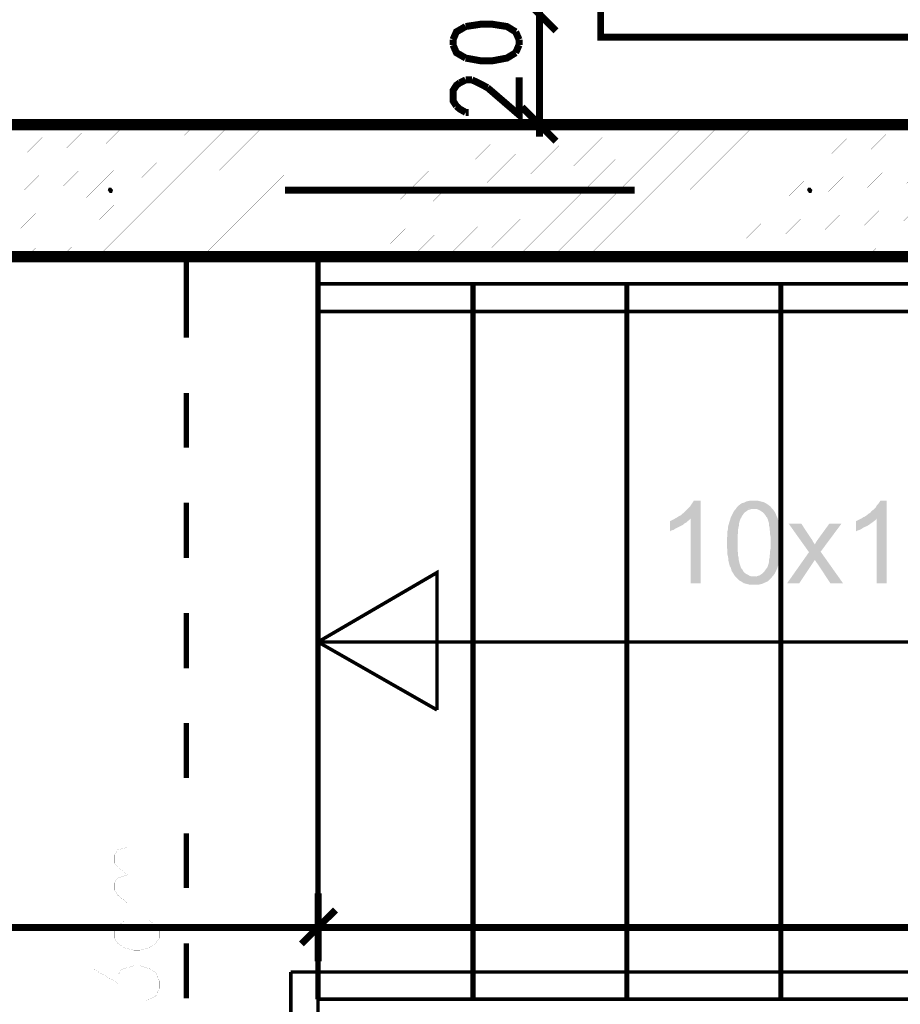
# Model space of a CAD drawing. Header units: millimetres. Extents: x -14047 to 49934, y -21523 to 14989.
# Tile 118 of 201: x 1648 to 1808, y 5475 to 5654. Entities that reach past the tile are written whole.
import ezdxf

# ---------------------------------------------------------------- set-up
doc = ezdxf.new("R2010")
doc.units = ezdxf.units.MM
doc.layers.add('H', color=7, linetype='Continuous')
doc.layers.add('P', color=7, linetype='Continuous')

msp = doc.modelspace()

# ---------------------------------------------------------------- hatches: boundary and pattern name
at = {"layer": 'H', "linetype": 'Continuous'}
for points in [[(1664.689, 5622.431), (1664.334, 5622.961), (1664.514, 5623.406), (1664.954, 5623.406), (1665.304, 5622.961), (1665.129, 5622.431)], [(1791.672, 5622.431), (1791.317, 5622.961), (1791.497, 5623.406), (1791.937, 5623.406), (1792.287, 5622.961), (1792.112, 5622.431)], [(1770.155, 5551.536), (1770.155, 5563.264), (1767.42, 5563.349), (1767.775, 5563.529), (1768.04, 5563.704), (1768.39, 5563.879), (1768.655, 5564.144), (1768.92, 5564.319), (1769.185, 5564.584), (1769.45, 5564.849), (1769.715, 5565.114), (1769.98, 5565.379), (1770.244, 5565.734), (1770.419, 5565.999), (1770.594, 5566.264), (1770.769, 5566.524), (1772.004, 5566.524), (1772.004, 5551.536)], [(1781.708, 5551.271), (1781.263, 5551.271), (1780.913, 5551.271), (1780.558, 5551.361), (1780.208, 5551.446), (1779.853, 5551.536), (1779.588, 5551.711), (1779.323, 5551.886), (1778.973, 5552.066), (1778.708, 5552.331), (1778.533, 5552.506), (1778.268, 5552.771), (1778.088, 5553.036), (1778.003, 5553.211), (1777.828, 5553.476), (1777.649, 5553.741), (1777.564, 5554.006), (1777.474, 5554.356), (1777.299, 5554.62), (1777.119, 5555.325), (1777.034, 5555.68), (1777.034, 5556.03), (1776.854, 5556.825), (1776.854, 5557.62), (1776.769, 5558.06), (1776.769, 5558.59), (1776.769, 5558.855), (1776.769, 5559.295), (1776.769, 5559.735), (1776.854, 5560.175), (1776.854, 5560.97), (1776.944, 5561.325), (1776.944, 5561.675), (1777.034, 5562.03), (1777.119, 5562.294), (1777.209, 5562.644), (1777.299, 5562.909), (1777.384, 5563.174), (1777.474, 5563.529), (1777.649, 5563.879), (1777.828, 5564.234), (1778.003, 5564.584), (1778.443, 5565.114), (1781.618, 5565.029), (1781.263, 5565.029), (1781.003, 5564.939), (1780.648, 5564.849), (1780.383, 5564.674), (1780.028, 5564.409), (1779.853, 5564.234), (1779.678, 5563.969), (1779.503, 5563.794), (1779.413, 5563.529), (1779.238, 5563.264), (1779.058, 5562.734), (1778.973, 5562.379), (1778.973, 5562.114), (1778.883, 5561.765), (1778.798, 5561.325), (1778.798, 5560.97), (1778.708, 5560.09), (1778.708, 5559.65), (1778.708, 5558.415), (1778.708, 5557.885), (1778.708, 5557.445), (1778.798, 5557), (1778.798, 5556.56), (1778.883, 5556.21), (1778.883, 5555.855), (1778.973, 5555.505), (1779.058, 5555.15), (1779.148, 5554.885), (1779.238, 5554.62), (1779.323, 5554.356), (1779.413, 5554.181), (1779.588, 5554.006), (1779.768, 5553.651), (1780.028, 5553.386), (1780.293, 5553.211), (1780.648, 5553.036), (1780.913, 5552.856), (1781.263, 5552.771), (1781.618, 5552.771), (1784.968, 5552.681), (1784.703, 5552.416), (1784.528, 5552.241), (1784.178, 5551.886), (1783.823, 5551.711), (1783.558, 5551.621), (1783.203, 5551.446), (1782.853, 5551.361), (1782.498, 5551.271), (1782.148, 5551.271)], [(1784.968, 5552.681), (1781.708, 5552.771), (1782.058, 5552.771), (1782.323, 5552.856), (1782.678, 5552.946), (1782.943, 5553.121), (1783.203, 5553.301), (1783.468, 5553.566), (1783.733, 5553.916), (1783.913, 5554.181), (1784.088, 5554.356), (1784.178, 5554.62), (1784.263, 5554.885), (1784.353, 5555.15), (1784.438, 5555.505), (1784.438, 5555.855), (1784.528, 5556.21), (1784.528, 5556.56), (1784.618, 5557), (1784.618, 5557.445), (1784.703, 5557.885), (1784.703, 5558.415), (1784.703, 5558.855), (1784.703, 5559.385), (1784.703, 5559.915), (1784.618, 5560.355), (1784.618, 5560.795), (1784.528, 5561.235), (1784.528, 5561.59), (1784.438, 5561.94), (1784.438, 5562.294), (1784.353, 5562.644), (1784.263, 5562.909), (1784.178, 5563.174), (1784.088, 5563.439), (1783.913, 5563.614), (1783.823, 5563.794), (1783.558, 5564.144), (1783.293, 5564.409), (1783.028, 5564.584), (1782.763, 5564.764), (1782.413, 5564.939), (1782.148, 5565.029), (1781.793, 5565.029), (1778.443, 5565.114), (1778.618, 5565.379), (1778.883, 5565.644), (1779.238, 5565.909), (1779.503, 5566.084), (1779.853, 5566.174), (1780.208, 5566.349), (1780.473, 5566.439), (1780.913, 5566.524), (1781.263, 5566.524), (1781.618, 5566.524), (1782.058, 5566.524), (1782.413, 5566.524), (1782.763, 5566.439), (1783.118, 5566.349), (1783.468, 5566.264), (1783.823, 5566.084), (1784.088, 5565.909), (1784.438, 5565.644), (1784.703, 5565.469), (1784.883, 5565.204), (1785.147, 5564.939), (1785.322, 5564.674), (1785.497, 5564.409), (1785.672, 5564.059), (1785.762, 5563.794), (1785.937, 5563.439), (1786.027, 5563.089), (1786.202, 5562.734), (1786.202, 5562.469), (1786.292, 5562.204), (1786.377, 5561.855), (1786.377, 5561.59), (1786.467, 5561.235), (1786.467, 5560.885), (1786.557, 5560.44), (1786.557, 5560.09), (1786.557, 5559.65), (1786.557, 5559.205), (1786.557, 5558.415), (1786.557, 5558.06), (1786.557, 5557.62), (1786.467, 5556.825), (1786.467, 5556.475), (1786.377, 5556.12), (1786.292, 5555.765), (1786.202, 5555.15), (1786.117, 5554.885), (1786.027, 5554.62), (1785.762, 5553.916), (1785.587, 5553.566), (1785.407, 5553.211)], [(1803.93, 5551.536), (1803.93, 5563.264), (1801.28, 5563.349), (1801.545, 5563.529), (1801.9, 5563.704), (1802.165, 5563.879), (1802.43, 5564.144), (1802.78, 5564.319), (1802.96, 5564.584), (1803.31, 5564.849), (1803.575, 5565.114), (1803.84, 5565.379), (1804.015, 5565.734), (1804.28, 5565.999), (1804.455, 5566.264), (1804.635, 5566.524), (1805.78, 5566.524), (1805.78, 5551.536)], [(1766.45, 5560.97), (1766.45, 5562.824), (1766.805, 5562.999), (1767.155, 5563.174), (1767.42, 5563.349), (1770.155, 5563.264), (1769.89, 5562.999), (1769.625, 5562.824), (1769.36, 5562.559), (1769.01, 5562.379), (1768.745, 5562.114), (1768.39, 5561.94), (1768.04, 5561.765), (1767.685, 5561.59), (1767.33, 5561.41), (1767.07, 5561.235), (1766.715, 5561.145)], [(1800.225, 5560.97), (1800.225, 5562.824), (1800.575, 5562.999), (1800.93, 5563.174), (1801.28, 5563.349), (1803.93, 5563.264), (1803.75, 5562.999), (1803.485, 5562.824), (1803.135, 5562.559), (1802.87, 5562.379), (1802.515, 5562.114), (1802.25, 5561.94), (1801.81, 5561.765), (1801.46, 5561.59), (1801.195, 5561.41), (1800.84, 5561.235), (1800.575, 5561.145)], [(1795.551, 5551.536), (1793.346, 5554.885), (1792.726, 5555.765), (1791.672, 5557.18), (1787.967, 5562.379), (1790.262, 5562.379), (1791.937, 5559.825), (1792.202, 5559.47), (1792.377, 5559.12), (1792.551, 5558.855), (1792.726, 5558.59), (1793.786, 5557.265), (1797.846, 5551.536)], [(1793.786, 5557.265), (1792.726, 5558.59), (1793.081, 5559.205), (1793.346, 5559.56), (1793.521, 5559.825), (1795.376, 5562.379), (1797.581, 5562.379)], [(1787.702, 5551.536), (1791.672, 5557.18), (1792.726, 5555.765), (1789.907, 5551.536)]]:
    msp.add_hatch(color=256, dxfattribs=at).paths.add_polyline_path(points)

# ---------------------------------------------------------------- linework, layer by layer
at = {"layer": 'P'}
for points, const_width in [([(1753.842, 5650.743), (1753.842, 5689.982), (1846.694, 5689.982), (1846.694, 5650.743), (1753.842, 5650.743)], 1.27), ([(1739.554, 5658.062), (1745.728, 5651.887)], 1.27), ([(1745.728, 5651.887), (1739.554, 5658.062)], 1.27), ([(1742.728, 5657.092), (1742.728, 5652.682)], 1.27), ([(1742.728, 5652.682), (1742.728, 5657.092)], 1.27), ([(1854.633, 5654.887), (1854.633, 5634.87), (1494.582, 5634.87), (1482.593, 5634.87)], 2.065), ([(1742.728, 5654.092), (1742.728, 5635.84)], 1.27), ([(1729.325, 5652.682), (1727.65, 5651.712), (1727.035, 5650.298)], 1.27), ([(1738.409, 5651.712), (1736.819, 5652.682), (1733.999, 5653.122), (1732.235, 5653.122), (1729.325, 5652.682)], 1.27), ([(1739.024, 5650.298), (1738.409, 5651.712)], 1.27), ([(1727.035, 5650.298), (1727.035, 5649.328)], 1.27), ([(1727.035, 5649.328), (1727.65, 5647.918), (1729.325, 5646.948)], 1.27), ([(1738.409, 5647.918), (1739.024, 5649.328)], 1.27), ([(1739.024, 5649.328), (1739.024, 5650.298)], 1.27), ([(1729.325, 5646.948), (1732.235, 5646.418), (1733.999, 5646.418), (1736.819, 5646.948), (1738.409, 5647.918)], 1.27), ([(1733.294, 5641.569), (1739.024, 5636.629), (1739.024, 5643.424)], 1.27), ([(1727.65, 5638.219), (1727.035, 5639.189), (1727.035, 5641.039), (1727.65, 5642.009), (1728.265, 5642.454)], 1.27), ([(1728.265, 5642.454), (1729.325, 5642.979)], 1.27), ([(1729.325, 5642.979), (1730.47, 5642.979)], 1.27), ([(1730.47, 5642.979), (1731.62, 5642.454), (1733.294, 5641.569)], 1.27), ([(1729.325, 5637.074), (1728.265, 5637.689), (1727.65, 5638.219)], 1.27), ([(1739.554, 5638.044), (1745.728, 5631.87)], 1.27), ([(1729.855, 5637.074), (1729.325, 5637.074)], 1.27), ([(1742.728, 5637.074), (1742.728, 5632.665)], 1.27), ([(1630.823, 5611.058), (1654.81, 5634.87)], 0.015), ([(1637.172, 5611.058), (1661.159, 5634.87)], 0.015), ([(1643.522, 5611.058), (1667.508, 5634.87)], 0.015), ([(1649.871, 5611.058), (1673.772, 5634.87)], 0.015), ([(1656.22, 5611.058), (1680.207, 5634.87)], 0.015), ([(1662.749, 5611.058), (1686.556, 5634.87)], 0.015), ([(1669.098, 5611.058), (1692.905, 5634.87)], 0.015), ([(1675.447, 5611.058), (1699.254, 5634.87)], 0.015), ([(1681.706, 5611.058), (1705.518, 5634.87)], 0.015), ([(1688.146, 5611.058), (1711.952, 5634.87)], 0.015), ([(1694.495, 5611.058), (1718.301, 5634.87)], 0.015), ([(1700.844, 5611.058), (1724.651, 5634.87)], 0.015), ([(1707.193, 5611.058), (1731.09, 5634.87)], 0.015), ([(1713.452, 5611.058), (1737.439, 5634.87)], 0.015), ([(1719.891, 5611.058), (1743.788, 5634.87)], 0.015), ([(1726.24, 5611.058), (1750.137, 5634.87)], 0.015), ([(1732.59, 5611.058), (1756.486, 5634.87)], 0.015), ([(1736.559, 5634.87), (1748.902, 5634.87)], 1.27), ([(1739.024, 5611.058), (1762.835, 5634.87)], 0.015), ([(1745.373, 5611.058), (1769.185, 5634.87)], 0.015), ([(1751.722, 5611.058), (1775.534, 5634.87)], 0.015), ([(1758.071, 5611.058), (1781.883, 5634.87)], 0.015), ([(1764.42, 5611.058), (1788.232, 5634.87)], 0.015), ([(1770.769, 5611.058), (1794.581, 5634.87)], 0.015), ([(1777.119, 5611.058), (1801.105, 5634.87)], 0.015), ([(1783.468, 5611.058), (1807.454, 5634.87)], 0.015), ([(1789.817, 5611.058), (1813.804, 5634.87)], 0.015), ([(1796.166, 5611.058), (1820.153, 5634.87)], 0.015), ([(1802.515, 5611.058), (1826.502, 5634.87)], 0.015), ([(1696.519, 5622.961), (1760.011, 5622.961)], 1.27), ([(1494.582, 5610.883), (2114.593, 5610.883), (2114.593, 5311.063)], 2.065), ([(1678.622, 5596.155), (1678.622, 5610.708)], 0.955), ([(1702.519, 5596.155), (1702.519, 5610.708)], 0.95), ([(1702.519, 5605.944), (1702.519, 5475.961)], 0.95), ([(2109.569, 5605.944), (1702.519, 5605.944)], 0.635), ([(1730.65, 5605.944), (1730.65, 5475.961)], 0.95), ([(1758.601, 5605.944), (1758.601, 5475.961)], 0.95), ([(1786.557, 5605.944), (1786.557, 5475.961)], 0.95), ([(2104.63, 5600.919), (1702.519, 5600.919)], 0.635), ([(1678.622, 5576.138), (1678.622, 5586.101)], 0.955), ([(1702.519, 5576.138), (1702.519, 5586.101)], 0.955), ([(1678.622, 5556.12), (1678.622, 5566.174)], 0.95), ([(1702.519, 5556.12), (1702.519, 5566.174)], 0.95), ([(1724.121, 5528.519), (1724.121, 5553.476), (1702.519, 5540.867)], 0.635), ([(1678.622, 5536.103), (1678.622, 5546.157)], 0.95), ([(1702.519, 5536.103), (1702.519, 5546.157)], 0.95), ([(1702.519, 5540.867), (2031.614, 5540.867)], 0.635), ([(1702.519, 5540.867), (1724.121, 5528.519)], 0.635), ([(1678.622, 5516.176), (1678.622, 5526.139)], 0.955), ([(1702.519, 5516.176), (1702.519, 5526.139)], 0.955), ([(1678.622, 5496.158), (1678.622, 5506.122)], 0.95), ([(1702.519, 5496.158), (1702.519, 5506.122)], 0.95), ([(1667.948, 5498.538), (1666.188, 5499.948), (1665.569, 5500.743), (1665.569, 5502.153), (1666.188, 5503.122), (1667.948, 5503.562), (1673.682, 5503.562)], 0.015), ([(1667.948, 5493.424), (1666.188, 5494.834), (1665.569, 5495.803), (1665.569, 5497.128), (1666.188, 5498.008), (1667.948, 5498.538), (1673.682, 5498.538)], 0.015), ([(1702.519, 5482.84), (1702.519, 5495.188)], 1.27), ([(1702.519, 5495.188), (1702.519, 5482.84)], 1.27), ([(1665.569, 5493.424), (1673.682, 5493.424)], 0.015), ([(1699.519, 5486.015), (1705.693, 5492.189)], 1.27), ([(1705.693, 5492.189), (1699.519, 5486.015)], 1.27), ([(1667.333, 5490.249), (1666.188, 5489.279), (1665.569, 5488.484), (1665.569, 5487.075), (1666.188, 5486.105), (1667.333, 5485.31), (1669.098, 5484.87), (1670.153, 5484.87), (1671.918, 5485.31), (1673.068, 5486.105), (1673.682, 5487.075), (1673.682, 5488.484), (1673.068, 5489.279), (1671.918, 5490.249)], 0.015), ([(1701.724, 5489.014), (1483.473, 5489.014)], 1.27), ([(1700.314, 5489.014), (1704.813, 5489.014)], 1.27), ([(1704.813, 5489.014), (1700.314, 5489.014)], 1.27), ([(1703.488, 5489.014), (1953.66, 5489.014)], 1.27), ([(1678.622, 5476.141), (1678.622, 5486.105)], 0.955), ([(1702.519, 5476.141), (1702.519, 5486.105)], 0.955), ([(1661.599, 5476.581), (1661.599, 5481.52), (1666.188, 5478.871), (1666.188, 5480.285), (1666.718, 5481.255), (1667.333, 5481.52), (1669.098, 5482.045), (1670.153, 5482.045), (1671.918, 5481.52), (1673.068, 5480.725), (1673.682, 5479.316), (1673.682, 5477.901), (1673.068, 5476.581), (1672.358, 5476.141), (1671.303, 5475.696)], 0.015), ([(1954.63, 5480.9), (1697.579, 5480.9)], 0.635), ([(1697.579, 5480.9), (1697.579, 5440.866)], 0.635), ([(1702.519, 5480.9), (1702.519, 5440.866)], 0.635), ([(1949.515, 5475.961), (1702.519, 5475.961)], 0.635)]:
    msp.add_lwpolyline(points, dxfattribs=dict(at, const_width=const_width))

doc.saveas('drawing.dxf')
